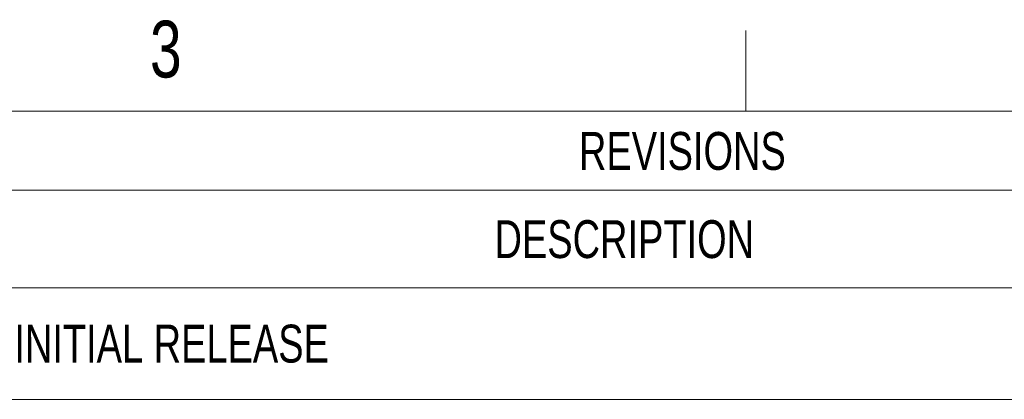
# Model space of a CAD drawing. Header units: millimetres. Extents: x 10 to 549, y 8 to 422.
# Tile 11 of 12: x 328 to 438, y 379 to 422. Entities that reach past the tile are written whole.
import ezdxf

# ---------------------------------------------------------------- set-up
doc = ezdxf.new("R2010")
doc.units = ezdxf.units.MM
doc.layers.add('FORMAT', color=7, linetype='Continuous')
doc.styles.add('SLDTEXTSTYLE0', font='TXT', dxfattribs={"width": 0.75})

# ---------------------------------------------------------------- blocks, each defined once
blk = doc.blocks.new('SW_TABLEANNOTATION_0')
at = {"color": 0, "linetype": 'Continuous', "lineweight": 18, "ltscale": 2}
for p, q in [((56.34, 0), (201.11, 0)), ((56.34, -8.83), (201.11, -8.83)), ((56.34, -19.73), (201.11, -19.73)), ((56.34, -32.2), (201.11, -32.2))]:
    blk.add_line(p, q, dxfattribs=at)
at = {"color": 0, "linetype": 'Continuous', "lineweight": 0, "ltscale": 2, "attachment_point": 1, "style": 'SLDTEXTSTYLE0'}
for s, insert, char_height in [('REVISIONS', (120.45, -2.31), 4.233), ('DESCRIPTION', (111.01, -12.17), 4.2333), ('INITIAL RELEASE', (57.34, -23.85), 4.2333)]:
    blk.add_mtext(s, dxfattribs=dict(at, insert=insert, char_height=char_height))

msp = doc.modelspace()

# ---------------------------------------------------------------- linework, layer by layer
at = {"layer": 'FORMAT', "color": 7, "linetype": 'Continuous', "lineweight": 18, "ltscale": 2}
for p, q in [((408.9, 411.4), (408.9, 420.45)), ((20.4, 411.4), (538.4, 411.4))]:
    msp.add_line(p, q, dxfattribs=at)

# ---------------------------------------------------------------- block references
at = {"color": 7, "linetype": 'Continuous', "lineweight": 0, "ltscale": 2}
msp.add_blockref('SW_TABLEANNOTATION_0', (269.816, 411.4), dxfattribs=at)

# ---------------------------------------------------------------- texts
at = {"layer": 'FORMAT', "ltscale": 2, "insert": (344.086, 421.532), "char_height": 6.35, "attachment_point": 2, "style": 'SLDTEXTSTYLE0'}
msp.add_mtext('3', dxfattribs=at)

doc.saveas('drawing.dxf')
